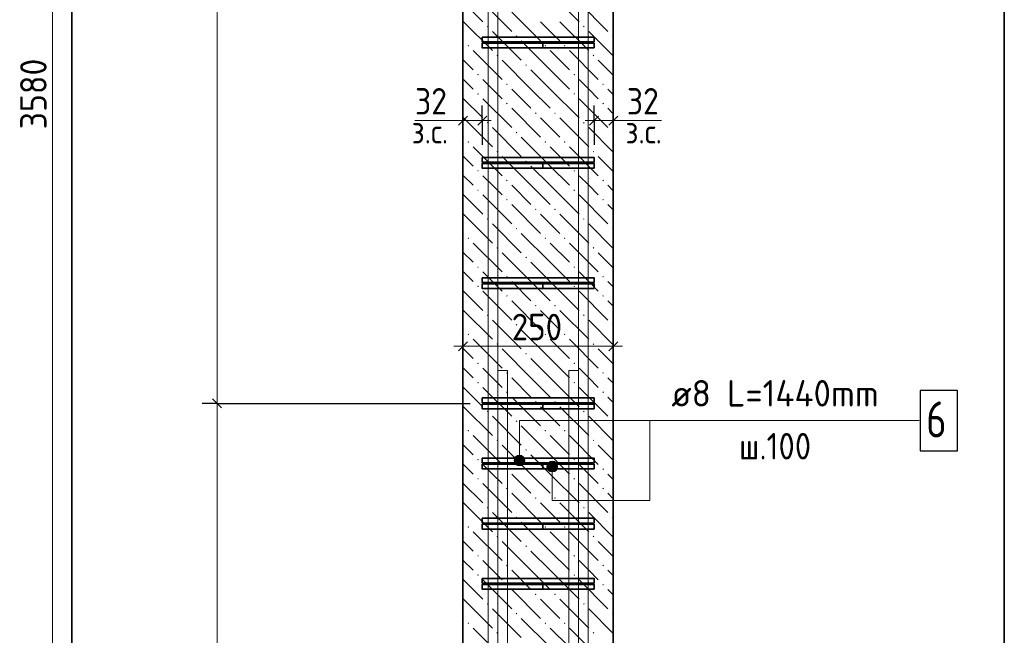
# Model space of a CAD drawing. Header units: millimetres. Extents: x 0 to 42000, y 0 to 29700.
# Tile 5 of 18: x 14800 to 22985, y 10499 to 15616. Entities that reach past the tile are written whole.
import ezdxf

# ---------------------------------------------------------------- set-up
doc = ezdxf.new("R2010")
doc.units = ezdxf.units.MM
doc.linetypes.add('______2', pattern=[270, 200, -70])
for name, color, linetype, lineweight in [('S1 Продольная арматура', 52, 'Continuous', 25), ('Standard', 7, 'Continuous', 25), ('Позиционная метка линия выноска', 7, 'Continuous', 13), ('Размерная выноска', 7, 'Continuous', 13), ('Размерная линия_ общее', 7, 'Continuous', 13), ('Стена фоновая арматура Х1', 52, 'Continuous', 25), ('Хомут', 52, 'Continuous', 25)]:
    doc.layers.add(name, color=color, linetype=linetype, lineweight=lineweight)
doc.layers.add('ЖБ Пилон', color=7, linetype='______2', lineweight=13, true_color=0xa0a0a0)
doc.styles.add('ISOCPEUR', font='txt')

msp = doc.modelspace()

# ---------------------------------------------------------------- hatches: boundary and pattern name
at = {"layer": 'ЖБ Пилон', "linetype": 'Continuous', "lineweight": 18, "transparency": 33554687}
for points in [[(18683.2, 15559.2), (18689.7, 15565.7), (18696.2, 15559.2), (18689.7, 15552.7)], [(19483.2, 15559.2), (19489.7, 15565.7), (19496.2, 15559.2), (19489.7, 15552.7)], [(18923.2, 15479.2), (18929.7, 15485.7), (18936.2, 15479.2), (18929.7, 15472.7)], [(19723.2, 15479.2), (19729.7, 15485.7), (19734.5, 15480.9), (19734.5, 15477.6), (19729.7, 15472.7)], [(18523.2, 15399.2), (18529.7, 15405.7), (18536.2, 15399.2), (18529.7, 15392.7)], [(19163.2, 15399.2), (19169.7, 15405.7), (19176.2, 15399.2), (19169.7, 15392.7)], [(19323.2, 15399.2), (19329.7, 15405.7), (19336.2, 15399.2), (19329.7, 15392.7)], [(18763.2, 15319.2), (18769.7, 15325.7), (18776.2, 15319.2), (18769.7, 15312.7)], [(19563.2, 15319.2), (19569.7, 15325.7), (19576.2, 15319.2), (19569.7, 15312.7)], [(19003.2, 15239.2), (19009.7, 15245.7), (19016.2, 15239.2), (19009.7, 15232.7)], [(18603.2, 15159.2), (18609.7, 15165.7), (18616.2, 15159.2), (18609.7, 15152.7)], [(19403.2, 15159.2), (19409.7, 15165.7), (19416.2, 15159.2), (19409.7, 15152.7)], [(18843.2, 15079.2), (18849.7, 15085.7), (18856.2, 15079.2), (18849.7, 15072.7)], [(19643.2, 15079.2), (19649.7, 15085.7), (19656.2, 15079.2), (19649.7, 15072.7)], [(18603.2, 14999.2), (18609.7, 15005.7), (18616.2, 14999.2), (18609.7, 14992.7)], [(19403.2, 14999.2), (19409.7, 15005.7), (19416.2, 14999.2), (19409.7, 14992.7)], [(18843.2, 14919.2), (18849.7, 14925.7), (18856.2, 14919.2), (18849.7, 14912.7)], [(19643.2, 14919.2), (19649.7, 14925.7), (19656.2, 14919.2), (19649.7, 14912.7)], [(19083.2, 14839.2), (19089.7, 14845.7), (19096.2, 14839.2), (19089.7, 14832.7)], [(19243.2, 14839.2), (19249.7, 14845.7), (19256.2, 14839.2), (19249.7, 14832.7)], [(18683.2, 14759.2), (18689.7, 14765.7), (18696.2, 14759.2), (18689.7, 14752.7)], [(19483.2, 14759.2), (19489.7, 14765.7), (19496.2, 14759.2), (19489.7, 14752.7)], [(18923.2, 14679.2), (18929.7, 14685.7), (18936.2, 14679.2), (18929.7, 14672.7)], [(19723.2, 14679.2), (19729.7, 14685.7), (19734.5, 14680.9), (19734.5, 14677.6), (19729.7, 14672.7)], [(18523.2, 14599.2), (18529.7, 14605.7), (18536.2, 14599.2), (18529.7, 14592.7)], [(19163.2, 14599.2), (19169.7, 14605.7), (19176.2, 14599.2), (19169.7, 14592.7)], [(19323.2, 14599.2), (19329.7, 14605.7), (19336.2, 14599.2), (19329.7, 14592.7)], [(18763.2, 14519.3), (18769.7, 14525.7), (18776.2, 14519.3), (18769.7, 14512.7)], [(19563.2, 14519.3), (19569.7, 14525.7), (19576.2, 14519.3), (19569.7, 14512.7)], [(19003.2, 14439.2), (19009.7, 14445.7), (19016.2, 14439.2), (19009.7, 14432.7)], [(18603.2, 14359.2), (18609.7, 14365.7), (18616.2, 14359.2), (18609.7, 14352.7)], [(19403.2, 14359.2), (19409.7, 14365.7), (19416.2, 14359.2), (19409.7, 14352.7)], [(18843.2, 14279.2), (18849.7, 14285.7), (18856.2, 14279.2), (18849.7, 14272.7)], [(19643.2, 14279.2), (19649.7, 14285.7), (19656.2, 14279.2), (19649.7, 14272.7)], [(18603.2, 14199.2), (18609.7, 14205.7), (18616.2, 14199.2), (18609.7, 14192.7)], [(19403.2, 14199.2), (19409.7, 14205.7), (19416.2, 14199.2), (19409.7, 14192.7)], [(18843.2, 14119.3), (18849.7, 14125.7), (18856.2, 14119.3), (18849.7, 14112.7)], [(19643.2, 14119.3), (19649.7, 14125.7), (19656.2, 14119.3), (19649.7, 14112.7)], [(19083.2, 14039.2), (19089.7, 14045.7), (19096.2, 14039.2), (19089.7, 14032.7)], [(19243.2, 14039.2), (19249.7, 14045.7), (19256.2, 14039.2), (19249.7, 14032.7)], [(18683.2, 13959.2), (18689.7, 13965.7), (18696.2, 13959.2), (18689.7, 13952.7)], [(19483.2, 13959.2), (19489.7, 13965.7), (19496.2, 13959.2), (19489.7, 13952.7)], [(18923.2, 13879.2), (18929.7, 13885.7), (18936.2, 13879.2), (18929.7, 13872.7)], [(19723.2, 13879.2), (19729.7, 13885.7), (19734.5, 13880.9), (19734.5, 13877.6), (19729.7, 13872.7)], [(18523.2, 13799.2), (18529.7, 13805.7), (18536.2, 13799.2), (18529.7, 13792.7)], [(19163.2, 13799.2), (19169.7, 13805.7), (19176.2, 13799.2), (19169.7, 13792.7)], [(19323.2, 13799.2), (19329.7, 13805.7), (19336.2, 13799.2), (19329.7, 13792.7)], [(18763.2, 13719.3), (18769.7, 13725.7), (18776.2, 13719.3), (18769.7, 13712.7)], [(19563.2, 13719.3), (19569.7, 13725.7), (19576.2, 13719.3), (19569.7, 13712.7)], [(19003.2, 13639.2), (19009.7, 13645.7), (19016.2, 13639.2), (19009.7, 13632.7)], [(18603.2, 13559.2), (18609.7, 13565.7), (18616.2, 13559.2), (18609.7, 13552.7)], [(19403.2, 13559.2), (19409.7, 13565.7), (19416.2, 13559.2), (19409.7, 13552.7)], [(18843.2, 13479.2), (18849.7, 13485.7), (18856.2, 13479.2), (18849.7, 13472.7)], [(19643.2, 13479.2), (19649.7, 13485.7), (19656.2, 13479.2), (19649.7, 13472.7)], [(18603.2, 13399.2), (18609.7, 13405.7), (18616.2, 13399.2), (18609.7, 13392.7)], [(19403.2, 13399.2), (19409.7, 13405.7), (19416.2, 13399.2), (19409.7, 13392.7)], [(18843.2, 13319.3), (18849.7, 13325.7), (18856.2, 13319.3), (18849.7, 13312.7)], [(19643.2, 13319.3), (19649.7, 13325.7), (19656.2, 13319.3), (19649.7, 13312.7)], [(19083.2, 13239.2), (19089.7, 13245.7), (19096.2, 13239.2), (19089.7, 13232.7)], [(19243.2, 13239.2), (19249.7, 13245.7), (19256.2, 13239.2), (19249.7, 13232.7)], [(18683.2, 13159.2), (18689.7, 13165.7), (18696.2, 13159.2), (18689.7, 13152.7)], [(19483.2, 13159.2), (19489.7, 13165.7), (19496.2, 13159.2), (19489.7, 13152.7)], [(18923.2, 13079.2), (18929.7, 13085.7), (18936.2, 13079.2), (18929.7, 13072.7)], [(19723.2, 13079.2), (19729.7, 13085.7), (19734.5, 13080.9), (19734.5, 13077.6), (19729.7, 13072.7)], [(18523.2, 12999.2), (18529.7, 13005.7), (18536.2, 12999.2), (18529.7, 12992.7)], [(19163.2, 12999.2), (19169.7, 13005.7), (19176.2, 12999.2), (19169.7, 12992.7)], [(19323.2, 12999.2), (19329.7, 13005.7), (19336.2, 12999.2), (19329.7, 12992.7)], [(18763.2, 12919.3), (18769.7, 12925.7), (18776.2, 12919.3), (18769.7, 12912.7)], [(19563.2, 12919.3), (19569.7, 12925.7), (19576.2, 12919.3), (19569.7, 12912.7)], [(19003.2, 12839.2), (19009.7, 12845.7), (19016.2, 12839.2), (19009.7, 12832.7)], [(18603.2, 12759.2), (18609.7, 12765.7), (18616.2, 12759.2), (18609.7, 12752.7)], [(19403.2, 12759.2), (19409.7, 12765.7), (19416.2, 12759.2), (19409.7, 12752.7)], [(18603.2, 12599.2), (18609.7, 12605.7), (18616.2, 12599.2), (18609.7, 12592.7)], [(18843.2, 12679.2), (18849.7, 12685.7), (18856.2, 12679.2), (18849.7, 12672.7)], [(19403.2, 12599.2), (19409.7, 12605.7), (19416.2, 12599.2), (19409.7, 12592.7)], [(19643.2, 12679.2), (19649.7, 12685.7), (19656.2, 12679.2), (19649.7, 12672.7)], [(18843.2, 12519.3), (18849.7, 12525.7), (18856.2, 12519.3), (18849.7, 12512.7)], [(19643.2, 12519.3), (19649.7, 12525.7), (19656.2, 12519.3), (19649.7, 12512.7)], [(19083.2, 12439.2), (19089.7, 12445.7), (19096.2, 12439.2), (19089.7, 12432.7)], [(19243.2, 12439.2), (19249.7, 12445.7), (19256.2, 12439.2), (19249.7, 12432.7)], [(18683.2, 12359.2), (18689.7, 12365.7), (18696.2, 12359.2), (18689.7, 12352.7)], [(19483.2, 12359.2), (19489.7, 12365.7), (19496.2, 12359.2), (19489.7, 12352.7)], [(18923.2, 12279.2), (18929.7, 12285.7), (18936.2, 12279.2), (18929.7, 12272.7)], [(19723.2, 12279.2), (19729.7, 12285.7), (19734.5, 12280.9), (19734.5, 12277.6), (19729.7, 12272.7)], [(18523.2, 12199.2), (18529.7, 12205.7), (18536.2, 12199.2), (18529.7, 12192.7)], [(19163.2, 12199.2), (19169.7, 12205.7), (19176.2, 12199.2), (19169.7, 12192.7)], [(19323.2, 12199.2), (19329.7, 12205.7), (19336.2, 12199.2), (19329.7, 12192.7)], [(18763.2, 12119.3), (18769.7, 12125.7), (18776.2, 12119.3), (18769.7, 12112.7)], [(19563.2, 12119.3), (19569.7, 12125.7), (19576.2, 12119.3), (19569.7, 12112.7)], [(19003.2, 12039.2), (19009.7, 12045.7), (19016.2, 12039.2), (19009.7, 12032.7)], [(18603.2, 11959.2), (18609.7, 11965.7), (18616.2, 11959.2), (18609.7, 11952.7)], [(19403.2, 11959.2), (19409.7, 11965.7), (19416.2, 11959.2), (19409.7, 11952.7)], [(18843.2, 11879.2), (18849.7, 11885.7), (18856.2, 11879.2), (18849.7, 11872.7)], [(19643.2, 11879.2), (19649.7, 11885.7), (19656.2, 11879.2), (19649.7, 11872.7)], [(18603.2, 11799.2), (18609.7, 11805.7), (18616.2, 11799.2), (18609.7, 11792.7)], [(19403.2, 11799.2), (19409.7, 11805.7), (19416.2, 11799.2), (19409.7, 11792.7)], [(18843.2, 11719.3), (18849.7, 11725.7), (18856.2, 11719.3), (18849.7, 11712.7)], [(19643.2, 11719.3), (19649.7, 11725.7), (19656.2, 11719.3), (19649.7, 11712.7)], [(19083.2, 11639.2), (19089.7, 11645.7), (19096.2, 11639.2), (19089.7, 11632.7)], [(19243.2, 11639.2), (19249.7, 11645.7), (19256.2, 11639.2), (19249.7, 11632.7)], [(18683.2, 11559.2), (18689.7, 11565.7), (18696.2, 11559.2), (18689.7, 11552.7)], [(19483.2, 11559.2), (19489.7, 11565.7), (19496.2, 11559.2), (19489.7, 11552.7)], [(18923.2, 11479.2), (18929.7, 11485.7), (18936.2, 11479.2), (18929.7, 11472.7)], [(19723.2, 11479.2), (19729.7, 11485.7), (19734.5, 11480.9), (19734.5, 11477.6), (19729.7, 11472.7)], [(18523.2, 11399.2), (18529.7, 11405.7), (18536.2, 11399.2), (18529.7, 11392.7)], [(19163.2, 11399.2), (19169.7, 11405.7), (19176.2, 11399.2), (19169.7, 11392.7)], [(19323.2, 11399.2), (19329.7, 11405.7), (19336.2, 11399.2), (19329.7, 11392.7)], [(18763.2, 11319.3), (18769.7, 11325.7), (18776.2, 11319.3), (18769.7, 11312.7)], [(19563.2, 11319.3), (19569.7, 11325.7), (19576.2, 11319.3), (19569.7, 11312.7)], [(19003.2, 11239.2), (19009.7, 11245.7), (19016.2, 11239.2), (19009.7, 11232.7)], [(18603.2, 11159.2), (18609.7, 11165.7), (18616.2, 11159.2), (18609.7, 11152.7)], [(19403.2, 11159.2), (19409.7, 11165.7), (19416.2, 11159.2), (19409.7, 11152.7)], [(18843.2, 11079.2), (18849.7, 11085.7), (18856.2, 11079.2), (18849.7, 11072.7)], [(19643.2, 11079.2), (19649.7, 11085.7), (19656.2, 11079.2), (19649.7, 11072.7)], [(18603.2, 10999.2), (18609.7, 11005.7), (18616.2, 10999.2), (18609.7, 10992.7)], [(19403.2, 10999.2), (19409.7, 11005.7), (19416.2, 10999.2), (19409.7, 10992.7)], [(18843.2, 10919.3), (18849.7, 10925.7), (18856.2, 10919.3), (18849.7, 10912.7)], [(19643.2, 10919.3), (19649.7, 10925.7), (19656.2, 10919.3), (19649.7, 10912.7)], [(19083.2, 10839.2), (19089.7, 10845.7), (19096.2, 10839.2), (19089.7, 10832.7)], [(19243.2, 10839.2), (19249.7, 10845.7), (19256.2, 10839.2), (19249.7, 10832.7)], [(18683.2, 10759.2), (18689.7, 10765.7), (18696.2, 10759.2), (18689.7, 10752.7)], [(19483.2, 10759.2), (19489.7, 10765.7), (19496.2, 10759.2), (19489.7, 10752.7)], [(18923.2, 10679.2), (18929.7, 10685.7), (18936.2, 10679.2), (18929.7, 10672.7)], [(19723.2, 10679.2), (19729.7, 10685.7), (19734.5, 10680.9), (19734.5, 10677.6), (19729.7, 10672.7)], [(18523.2, 10599.2), (18529.7, 10605.7), (18536.2, 10599.2), (18529.7, 10592.7)], [(19163.2, 10599.2), (19169.7, 10605.7), (19176.2, 10599.2), (19169.7, 10592.7)], [(19323.2, 10599.2), (19329.7, 10605.7), (19336.2, 10599.2), (19329.7, 10592.7)], [(18763.2, 10519.3), (18769.7, 10525.7), (18776.2, 10519.3), (18769.7, 10512.7)], [(19563.2, 10519.3), (19569.7, 10525.7), (19576.2, 10519.3), (19569.7, 10512.7)]]:
    msp.add_hatch(color=7, dxfattribs=at).paths.add_polyline_path(points, flags=16)
at = {"layer": 'Позиционная метка линия выноска', "linetype": 'Continuous', "lineweight": 13, "transparency": 33554687}
for points in [[(18993.2, 11973.8), (18915.8, 11973.8), (18909.5, 11951.3)], [(18993.2, 11973.8), (18909.5, 11951.3), (18999.5, 11951.3)], [(18999.5, 11951.3), (18909.5, 11951.3), (18915.8, 11928.8)], [(18977, 11990), (18932, 11990), (18915.8, 11973.8)], [(18977, 11990), (18915.8, 11973.8), (18993.2, 11973.8)], [(18999.5, 11951.3), (18915.8, 11928.8), (18993.2, 11928.8)], [(18932, 11990), (18977, 11990), (18954.5, 11996.3)], [(18993.2, 11928.8), (18915.8, 11928.8), (18932, 11912.6)], [(18993.2, 11928.8), (18932, 11912.6), (18977, 11912.6)], [(18977, 11912.6), (18932, 11912.6), (18954.5, 11906.3)], [(19181.7, 11901.3), (19271.7, 11901.3), (19265.4, 11923.8)], [(19181.7, 11901.3), (19265.4, 11923.8), (19188, 11923.8)], [(19188, 11878.8), (19271.7, 11901.3), (19181.7, 11901.3)], [(19188, 11923.8), (19265.4, 11923.8), (19249.2, 11940)], [(19188, 11923.8), (19249.2, 11940), (19204.2, 11940)], [(19188, 11878.8), (19265.4, 11878.8), (19271.7, 11901.3)], [(19204.2, 11862.6), (19265.4, 11878.8), (19188, 11878.8)], [(19204.2, 11940), (19249.2, 11940), (19226.7, 11946.3)], [(19204.2, 11862.6), (19249.2, 11862.6), (19265.4, 11878.8)], [(19249.2, 11862.6), (19204.2, 11862.6), (19226.7, 11856.3)]]:
    msp.add_hatch(color=7, dxfattribs=at).paths.add_polyline_path(points)

# ---------------------------------------------------------------- linework, layer by layer
at = {"layer": 'S1 Продольная арматура', "color": 7, "linetype": 'Continuous', "lineweight": 18, "transparency": 33554687}
for points in [[(19444.5, 6051.3), (19444.5, 24376.3), (19439.3, 24413.9), (19426.8, 24452), (19407.2, 24486.8), (19383.5, 24515.2), (19355.1, 24538.9), (19320.2, 24558.5), (19282.2, 24571), (19244.6, 24576.3), (15944.5, 24576.3), (15944.5, 24656.3), (19250.1, 24656.3), (19300.3, 24649.3), (19352.6, 24632), (19400.7, 24605.1), (19440.3, 24572), (19473.4, 24532.4), (19500.3, 24484.3), (19517.6, 24432.1), (19524.5, 24381.8), (19524.5, 6051.3), (19444.5, 6051.3)], [(19444.5, 6051.3), (19444.5, 24376.3), (19439.3, 24413.9), (19426.8, 24452), (19407.2, 24486.8), (19383.5, 24515.2), (19355.1, 24538.9), (19320.2, 24558.5), (19282.2, 24571), (19244.6, 24576.3), (15944.5, 24576.3), (15944.5, 24656.3), (19250.1, 24656.3), (19300.3, 24649.3), (19352.6, 24632), (19400.7, 24605.1), (19440.3, 24572), (19473.4, 24532.4), (19500.3, 24484.3), (19517.6, 24432.1), (19524.5, 24381.8), (19524.5, 6051.3), (19444.5, 6051.3)], [(19444.5, 6051.3), (19444.5, 24376.3), (19439.3, 24413.9), (19426.8, 24452), (19407.2, 24486.8), (19383.5, 24515.2), (19355.1, 24538.9), (19320.2, 24558.5), (19282.2, 24571), (19244.6, 24576.3), (15944.5, 24576.3), (15944.5, 24656.3), (19250.1, 24656.3), (19300.3, 24649.3), (19352.6, 24632), (19400.7, 24605.1), (19440.3, 24572), (19473.4, 24532.4), (19500.3, 24484.3), (19517.6, 24432.1), (19524.5, 24381.8), (19524.5, 6051.3), (19444.5, 6051.3)], [(19444.5, 6051.3), (19444.5, 24376.3), (19439.3, 24413.9), (19426.8, 24452), (19407.2, 24486.8), (19383.5, 24515.2), (19355.1, 24538.9), (19320.2, 24558.5), (19282.2, 24571), (19244.6, 24576.3), (15944.5, 24576.3), (15944.5, 24656.3), (19250.1, 24656.3), (19300.3, 24649.3), (19352.6, 24632), (19400.7, 24605.1), (19440.3, 24572), (19473.4, 24532.4), (19500.3, 24484.3), (19517.6, 24432.1), (19524.5, 24381.8), (19524.5, 6051.3), (19444.5, 6051.3)], [(18694.5, 6051.3), (18694.5, 24381.8), (18701.5, 24432.1), (18718.8, 24484.3), (18745.7, 24532.4), (18778.8, 24572), (18818.4, 24605.1), (18866.5, 24632), (18918.8, 24649.3), (18969, 24656.3), (22274.5, 24656.3), (22274.5, 24576.3), (18974.5, 24576.3), (18936.9, 24571), (18898.9, 24558.5), (18864, 24538.9), (18835.6, 24515.2), (18811.9, 24486.8), (18792.3, 24452), (18779.8, 24413.9), (18774.5, 24376.3), (18774.5, 6051.3), (18694.5, 6051.3)], [(18694.5, 6051.3), (18694.5, 24381.8), (18701.5, 24432.1), (18718.8, 24484.3), (18745.7, 24532.4), (18778.8, 24572), (18818.4, 24605.1), (18866.5, 24632), (18918.8, 24649.3), (18969, 24656.3), (22274.5, 24656.3), (22274.5, 24576.3), (18974.5, 24576.3), (18936.9, 24571), (18898.9, 24558.5), (18864, 24538.9), (18835.6, 24515.2), (18811.9, 24486.8), (18792.3, 24452), (18779.8, 24413.9), (18774.5, 24376.3), (18774.5, 6051.3), (18694.5, 6051.3)], [(18694.5, 6051.3), (18694.5, 24381.8), (18701.5, 24432.1), (18718.8, 24484.3), (18745.7, 24532.4), (18778.8, 24572), (18818.4, 24605.1), (18866.5, 24632), (18918.8, 24649.3), (18969, 24656.3), (22274.5, 24656.3), (22274.5, 24576.3), (18974.5, 24576.3), (18936.9, 24571), (18898.9, 24558.5), (18864, 24538.9), (18835.6, 24515.2), (18811.9, 24486.8), (18792.3, 24452), (18779.8, 24413.9), (18774.5, 24376.3), (18774.5, 6051.3), (18694.5, 6051.3)], [(18694.5, 6051.3), (18694.5, 24381.8), (18701.5, 24432.1), (18718.8, 24484.3), (18745.7, 24532.4), (18778.8, 24572), (18818.4, 24605.1), (18866.5, 24632), (18918.8, 24649.3), (18969, 24656.3), (22274.5, 24656.3), (22274.5, 24576.3), (18974.5, 24576.3), (18936.9, 24571), (18898.9, 24558.5), (18864, 24538.9), (18835.6, 24515.2), (18811.9, 24486.8), (18792.3, 24452), (18779.8, 24413.9), (18774.5, 24376.3), (18774.5, 6051.3), (18694.5, 6051.3)]]:
    msp.add_lwpolyline(points, dxfattribs=at)
at = {"layer": 'Standard', "color": 254, "linetype": 'Continuous', "lineweight": 35, "true_color": 0xc4c4ff, "transparency": 33554687}
msp.add_line((15234.5, 29200), (15234.5, 2051.3), dxfattribs=at)
at = {"layer": 'Standard', "color": 7, "linetype": 'Continuous', "lineweight": -3, "transparency": 33554687}
for p, q in [((18484.5, 14777.9), (18484.5, 14902.9)), ((18644.5, 14777.9), (18644.5, 14902.9)), ((19574.5, 14777.9), (19574.5, 14902.9)), ((19734.5, 14777.9), (19734.5, 14902.9)), ((18484.5, 14777.9), (18484.5, 14652.9)), ((18484.5, 14777.9), (18484.5, 14777.9)), ((18644.5, 14777.9), (18644.5, 14652.9)), ((18644.5, 14777.9), (18644.5, 14576.3)), ((19574.5, 14777.9), (19574.5, 14652.9)), ((19574.5, 14777.9), (19574.5, 14576.3)), ((19734.5, 14777.9), (19734.5, 14652.9)), ((19734.5, 14777.9), (19734.5, 14777.9)), ((18484.5, 12901.3), (18484.5, 13026.3)), ((19734.5, 12901.3), (19734.5, 13026.3)), ((18484.5, 12901.3), (18484.5, 12776.3)), ((18484.5, 12901.3), (18484.5, 12901.3)), ((19734.5, 12901.3), (19734.5, 12776.3)), ((19734.5, 12901.3), (19734.5, 12901.3))]:
    msp.add_line(p, q, dxfattribs=at)
at = {"layer": 'Standard', "color": 7, "linetype": 'Continuous', "lineweight": 25, "transparency": 33554687}
for p, q in [((18522, 14815.4), (18447, 14740.4)), ((18682, 14815.4), (18607, 14740.4)), ((19537, 14740.4), (19612, 14815.4)), ((19697, 14740.4), (19772, 14815.4)), ((18447, 12863.8), (18522, 12938.8)), ((19697, 12863.8), (19772, 12938.8))]:
    msp.add_line(p, q, dxfattribs=at)
at = {"layer": 'Standard', "color": 7, "linetype": 'Continuous', "lineweight": 13, "transparency": 33554687}
for p, q in [((18484.5, 14777.9), (18409.5, 14777.9)), ((18644.5, 14777.9), (18484.5, 14777.9)), ((18644.5, 14777.9), (18719.5, 14777.9)), ((19574.5, 14777.9), (19499.5, 14777.9)), ((19574.5, 14777.9), (19734.5, 14777.9)), ((19734.5, 14777.9), (19809.5, 14777.9)), ((18484.5, 12901.3), (18409.5, 12901.3)), ((18484.5, 12901.3), (19734.5, 12901.3)), ((19734.5, 12901.3), (19809.5, 12901.3))]:
    msp.add_line(p, q, dxfattribs=at)
at = {"layer": 'Standard', "color": 254, "linetype": 'Continuous', "lineweight": 35, "true_color": 0xc4c4ff, "transparency": 33554687}
msp.add_lwpolyline([(15234.5, 2051.3), (22984.5, 2051.3), (22984.5, 29200)], dxfattribs=at)
at = {"layer": 'ЖБ Пилон', "color": 7, "linetype": 'Continuous', "lineweight": 35, "transparency": 33554687}
for p, q in [((18484.5, 23951.3), (18484.5, 6051.3)), ((19734.5, 6051.3), (19734.5, 23951.3))]:
    msp.add_line(p, q, dxfattribs=at)
at = {"layer": 'ЖБ Пилон', "color": 9, "linetype": 'Continuous', "lineweight": 18, "true_color": 0xc7c7c7, "transparency": 33554687}
for p, q in [((19209.7, 15839.2), (19449.7, 15599.2)), ((18484.5, 15764.4), (18649.7, 15599.2)), ((18649.7, 15759.2), (18889.7, 15519.2)), ((19449.7, 15759.2), (19689.7, 15519.2)), ((18889.7, 15679.2), (19129.7, 15439.2)), ((18489.7, 15599.2), (18729.7, 15359.2)), ((19209.7, 15519.2), (19129.7, 15599.2)), ((19289.7, 15599.2), (19529.7, 15359.2)), ((18729.7, 15519.2), (18969.7, 15279.2)), ((19289.7, 15439.2), (19209.7, 15519.2)), ((19529.7, 15519.2), (19734.5, 15314.4)), ((18489.7, 15439.2), (18484.5, 15444.4)), ((19209.7, 15199.2), (18969.7, 15439.2)), ((18569.7, 15359.2), (18809.7, 15119.2)), ((19209.7, 15359.2), (19369.7, 15199.2)), ((19369.7, 15359.2), (19609.7, 15119.2)), ((18484.5, 15284.4), (18569.7, 15199.2)), ((19049.7, 15039.2), (18809.7, 15279.2)), ((19734.5, 15154.4), (19609.7, 15279.2)), ((19049.7, 15199.2), (19209.7, 15039.2)), ((19209.7, 15199.2), (19369.7, 15039.2)), ((18484.5, 15124.4), (18569.7, 15039.2)), ((18729.7, 15039.2), (18649.7, 15119.2)), ((19529.7, 15039.2), (19449.7, 15119.2)), ((18809.7, 14959.2), (18729.7, 15039.2)), ((18889.7, 15039.2), (19049.7, 14879.2)), ((19049.7, 15039.2), (19209.7, 14879.2)), ((19209.7, 15039.2), (19449.7, 14799.2)), ((19609.7, 14959.2), (19529.7, 15039.2)), ((19689.7, 15039.2), (19734.5, 14994.4)), ((18484.5, 14964.4), (18649.7, 14799.2)), ((18649.7, 14959.2), (18889.7, 14719.3)), ((19449.7, 14959.2), (19689.7, 14719.3)), ((18889.7, 14879.2), (19129.7, 14639.2)), ((19689.7, 14879.2), (19734.5, 14834.4)), ((18489.7, 14799.2), (18729.7, 14559.2)), ((19209.7, 14719.3), (19129.7, 14799.2)), ((19289.7, 14799.2), (19529.7, 14559.2)), ((18729.7, 14719.3), (18969.7, 14479.2)), ((19289.7, 14639.2), (19209.7, 14719.3)), ((19529.7, 14719.3), (19734.5, 14514.4)), ((18489.7, 14639.2), (18484.5, 14644.4)), ((19209.7, 14399.2), (18969.7, 14639.2)), ((18569.7, 14559.2), (18809.7, 14319.3)), ((19209.7, 14559.2), (19369.7, 14399.2)), ((19369.7, 14559.2), (19609.7, 14319.3)), ((18484.5, 14484.4), (18569.7, 14399.2)), ((19049.7, 14239.2), (18809.7, 14479.2)), ((19734.5, 14354.4), (19609.7, 14479.2)), ((18484.5, 14324.4), (18569.7, 14239.2)), ((19049.7, 14399.2), (19209.7, 14239.2)), ((19209.7, 14399.2), (19369.7, 14239.2)), ((18729.7, 14239.2), (18649.7, 14319.3)), ((19529.7, 14239.2), (19449.7, 14319.3)), ((18484.5, 14164.4), (18649.7, 13999.2)), ((18649.7, 14159.2), (18889.7, 13919.3)), ((18809.7, 14159.2), (18729.7, 14239.2)), ((18889.7, 14239.2), (19049.7, 14079.2)), ((19049.7, 14239.2), (19209.7, 14079.2)), ((19209.7, 14239.2), (19449.7, 13999.2)), ((19449.7, 14159.2), (19689.7, 13919.3)), ((19609.7, 14159.2), (19529.7, 14239.2)), ((19689.7, 14239.2), (19734.5, 14194.4)), ((18889.7, 14079.2), (19129.7, 13839.2)), ((19689.7, 14079.2), (19734.5, 14034.4)), ((18489.7, 13999.2), (18729.7, 13759.2)), ((19209.7, 13919.3), (19129.7, 13999.2)), ((19289.7, 13999.2), (19529.7, 13759.2)), ((18729.7, 13919.3), (18969.7, 13679.2)), ((19289.7, 13839.2), (19209.7, 13919.3)), ((19529.7, 13919.3), (19734.5, 13714.4)), ((18489.7, 13839.2), (18484.5, 13844.4)), ((19209.7, 13599.2), (18969.7, 13839.2)), ((18569.7, 13759.2), (18809.7, 13519.3)), ((19209.7, 13759.2), (19369.7, 13599.2)), ((19369.7, 13759.2), (19609.7, 13519.3)), ((18484.5, 13684.4), (18569.7, 13599.2)), ((19049.7, 13439.2), (18809.7, 13679.2)), ((19734.5, 13554.4), (19609.7, 13679.2)), ((19049.7, 13599.2), (19209.7, 13439.2)), ((19209.7, 13599.2), (19369.7, 13439.2)), ((18484.5, 13524.4), (18569.7, 13439.2)), ((18729.7, 13439.2), (18649.7, 13519.3)), ((19529.7, 13439.2), (19449.7, 13519.3)), ((18809.7, 13359.2), (18729.7, 13439.2)), ((18889.7, 13439.2), (19049.7, 13279.2)), ((19049.7, 13439.2), (19209.7, 13279.2)), ((19209.7, 13439.2), (19449.7, 13199.2)), ((19609.7, 13359.2), (19529.7, 13439.2)), ((19689.7, 13439.2), (19734.5, 13394.4)), ((18484.5, 13364.4), (18649.7, 13199.2)), ((18649.7, 13359.2), (18889.7, 13119.3)), ((19449.7, 13359.2), (19689.7, 13119.3)), ((18889.7, 13279.2), (19129.7, 13039.2)), ((19689.7, 13279.2), (19734.5, 13234.4)), ((18489.7, 13199.2), (18729.7, 12959.2)), ((19209.7, 13119.3), (19129.7, 13199.2)), ((19289.7, 13199.2), (19529.7, 12959.2)), ((18729.7, 13119.3), (18969.7, 12879.2)), ((19289.7, 13039.2), (19209.7, 13119.3)), ((19529.7, 13119.3), (19734.5, 12914.4)), ((18489.7, 13039.2), (18484.5, 13044.4)), ((19209.7, 12799.2), (18969.7, 13039.2)), ((18569.7, 12959.2), (18809.7, 12719.3)), ((19209.7, 12959.2), (19369.7, 12799.2)), ((19369.7, 12959.2), (19609.7, 12719.3)), ((18484.5, 12884.4), (18569.7, 12799.2)), ((19049.7, 12639.2), (18809.7, 12879.2)), ((19734.5, 12754.4), (19609.7, 12879.2)), ((19049.7, 12799.2), (19209.7, 12639.2)), ((19209.7, 12799.2), (19369.7, 12639.2)), ((18484.5, 12724.4), (18569.7, 12639.2)), ((18729.7, 12639.2), (18649.7, 12719.3)), ((19529.7, 12639.2), (19449.7, 12719.3)), ((18809.7, 12559.2), (18729.7, 12639.2)), ((18889.7, 12639.2), (19049.7, 12479.2)), ((19049.7, 12639.2), (19209.7, 12479.2)), ((19209.7, 12639.2), (19449.7, 12399.2)), ((19609.7, 12559.2), (19529.7, 12639.2)), ((19689.7, 12639.2), (19734.5, 12594.4)), ((18484.5, 12564.4), (18649.7, 12399.2)), ((18649.7, 12559.2), (18889.7, 12319.3)), ((19449.7, 12559.2), (19689.7, 12319.3)), ((18889.7, 12479.2), (19129.7, 12239.2)), ((19689.7, 12479.2), (19734.5, 12434.4)), ((18489.7, 12399.2), (18729.7, 12159.2)), ((19209.7, 12319.3), (19129.7, 12399.2)), ((19289.7, 12399.2), (19529.7, 12159.2)), ((18729.7, 12319.3), (18969.7, 12079.2)), ((19289.7, 12239.2), (19209.7, 12319.3)), ((19529.7, 12319.3), (19734.5, 12114.4)), ((18489.7, 12239.2), (18484.5, 12244.4)), ((19209.7, 11999.2), (18969.7, 12239.2)), ((18569.7, 12159.2), (18809.7, 11919.3)), ((19209.7, 12159.2), (19369.7, 11999.2)), ((19369.7, 12159.2), (19609.7, 11919.3)), ((18484.5, 12084.4), (18569.7, 11999.2)), ((19049.7, 11839.2), (18809.7, 12079.2)), ((19734.5, 11954.4), (19609.7, 12079.2)), ((19049.7, 11999.2), (19209.7, 11839.2)), ((19209.7, 11999.2), (19369.7, 11839.2)), ((18484.5, 11924.4), (18569.7, 11839.2)), ((18729.7, 11839.2), (18649.7, 11919.3)), ((19529.7, 11839.2), (19449.7, 11919.3)), ((18809.7, 11759.2), (18729.7, 11839.2)), ((18889.7, 11839.2), (19049.7, 11679.2)), ((19049.7, 11839.2), (19209.7, 11679.2)), ((19209.7, 11839.2), (19449.7, 11599.2)), ((19609.7, 11759.2), (19529.7, 11839.2)), ((19689.7, 11839.2), (19734.5, 11794.4)), ((18484.5, 11764.4), (18649.7, 11599.2)), ((18649.7, 11759.2), (18889.7, 11519.3)), ((19449.7, 11759.2), (19689.7, 11519.3)), ((18889.7, 11679.2), (19129.7, 11439.2)), ((19689.7, 11679.2), (19734.5, 11634.4)), ((18489.7, 11599.2), (18729.7, 11359.2)), ((19209.7, 11519.3), (19129.7, 11599.2)), ((19289.7, 11599.2), (19529.7, 11359.2)), ((18729.7, 11519.3), (18969.7, 11279.2)), ((19289.7, 11439.2), (19209.7, 11519.3)), ((19529.7, 11519.3), (19734.5, 11314.4)), ((18489.7, 11439.2), (18484.5, 11444.4)), ((19209.7, 11199.2), (18969.7, 11439.2)), ((18569.7, 11359.2), (18809.7, 11119.3)), ((19209.7, 11359.2), (19369.7, 11199.2)), ((19369.7, 11359.2), (19609.7, 11119.3)), ((18484.5, 11284.4), (18569.7, 11199.2)), ((19049.7, 11039.2), (18809.7, 11279.2)), ((19734.5, 11154.4), (19609.7, 11279.2)), ((19049.7, 11199.2), (19209.7, 11039.2)), ((19209.7, 11199.2), (19369.7, 11039.2)), ((18484.5, 11124.4), (18569.7, 11039.2)), ((18729.7, 11039.2), (18649.7, 11119.3)), ((19529.7, 11039.2), (19449.7, 11119.3)), ((18809.7, 10959.2), (18729.7, 11039.2)), ((18889.7, 11039.2), (19049.7, 10879.2)), ((19049.7, 11039.2), (19209.7, 10879.2)), ((19209.7, 11039.2), (19449.7, 10799.2)), ((19609.7, 10959.2), (19529.7, 11039.2)), ((19689.7, 11039.2), (19734.5, 10994.4)), ((18484.5, 10964.4), (18649.7, 10799.2)), ((18649.7, 10959.2), (18889.7, 10719.3)), ((19449.7, 10959.2), (19689.7, 10719.3)), ((18889.7, 10879.2), (19129.7, 10639.2)), ((19689.7, 10879.2), (19734.5, 10834.4)), ((18489.7, 10799.2), (18729.7, 10559.2)), ((19209.7, 10719.3), (19129.7, 10799.2)), ((19289.7, 10799.2), (19529.7, 10559.2)), ((18489.7, 10639.2), (18484.5, 10644.4)), ((18729.7, 10719.3), (18969.7, 10479.2)), ((19289.7, 10639.2), (19209.7, 10719.3)), ((19529.7, 10719.3), (19734.5, 10514.4)), ((18569.7, 10559.2), (18809.7, 10319.3)), ((19209.7, 10399.2), (18969.7, 10639.2)), ((19209.7, 10559.2), (19369.7, 10399.2)), ((19369.7, 10559.2), (19609.7, 10319.3))]:
    msp.add_line(p, q, dxfattribs=at)
at = {"layer": 'Позиционная метка линия выноска', "color": 7, "linetype": 'Continuous', "lineweight": 13, "transparency": 33554687}
for p, q in [((18909.5, 11951.3), (18909.5, 11951.3)), ((18954.5, 11996.3), (18954.5, 11996.3)), ((18999.5, 11951.3), (18999.5, 11951.3)), ((18954.5, 11906.3), (18954.5, 11906.3)), ((19181.7, 11901.3), (19181.7, 11901.3)), ((19226.7, 11946.3), (19226.7, 11946.3)), ((19271.7, 11901.3), (19271.7, 11901.3)), ((19226.7, 11856.3), (19226.7, 11856.3))]:
    msp.add_line(p, q, dxfattribs=at)
for points in [[(22278, 12283), (18954.5, 12283), (18954.5, 11951.3)], [(20037.5, 12283), (20037.5, 11619.5), (19226.7, 11619.5), (19226.7, 11901.3)]]:
    msp.add_lwpolyline(points, dxfattribs=at)
for centre in [(18954.5, 11951.3), (19226.7, 11901.3)]:
    msp.add_circle(centre, 45, dxfattribs=at)
at = {"layer": 'Размерная выноска', "color": 7, "linetype": 'Continuous', "lineweight": 13, "transparency": 33554687}
for p, q in [((18484.5, 14777.9), (18084.5, 14777.9)), ((19734.5, 14777.9), (20134.5, 14777.9))]:
    msp.add_line(p, q, dxfattribs=at)
at = {"layer": 'Размерная линия_ общее', "color": 7, "linetype": 'Continuous', "lineweight": 13, "transparency": 33554687}
for p, q in [((15074, 23951.3), (15074, 6051.3)), ((16440.8, 12426.3), (16440.8, 23426.3)), ((16440.8, 6426.3), (16440.8, 12426.3))]:
    msp.add_line(p, q, dxfattribs=at)
at = {"layer": 'Размерная линия_ общее', "color": 7, "linetype": 'Continuous', "lineweight": 25, "transparency": 33554687}
msp.add_line((16478.3, 12388.8), (16403.3, 12463.8), dxfattribs=at)
at = {"layer": 'Размерная линия_ общее', "color": 253, "linetype": 'Continuous', "lineweight": -3, "true_color": 0xa0a0a0, "transparency": 33554687}
for q in [(16315.8, 12426.3), (16565.8, 12426.3)]:
    msp.add_line((16440.8, 12426.3), q, dxfattribs=at)
msp.add_lwpolyline([(16440.8, 12426.3), (18323.4, 12426.3), (18323.4, 12426.3), (18544.5, 12426.3)], dxfattribs=at)
at = {"layer": 'Стена фоновая арматура Х1', "color": 7, "linetype": 'Continuous', "lineweight": 18, "transparency": 33554687}
for points in [[(18694.5, 2511.3), (18694.5, 4052.4), (18774.5, 6049.5), (18774.5, 12701.2), (18854.5, 12701.2), (18854.5, 6047.9), (18774.5, 4050.8), (18774.5, 2511.3), (18694.5, 2511.3)], [(18694.5, 2511.3), (18694.5, 4052.4), (18774.5, 6049.5), (18774.5, 12701.2), (18854.5, 12701.2), (18854.5, 6047.9), (18774.5, 4050.8), (18774.5, 2511.3), (18694.5, 2511.3)], [(18694.5, 2511.3), (18694.5, 4052.4), (18774.5, 6049.5), (18774.5, 12701.2), (18854.5, 12701.2), (18854.5, 6047.9), (18774.5, 4050.8), (18774.5, 2511.3), (18694.5, 2511.3)], [(18694.5, 2511.3), (18694.5, 4052.4), (18774.5, 6049.5), (18774.5, 12701.2), (18854.5, 12701.2), (18854.5, 6047.9), (18774.5, 4050.8), (18774.5, 2511.3), (18694.5, 2511.3)], [(19444.5, 2511.3), (19444.5, 4050.8), (19364.5, 6047.9), (19364.5, 12701.2), (19444.5, 12701.2), (19444.5, 6049.5), (19524.5, 4052.4), (19524.5, 2511.3), (19444.5, 2511.3)], [(19444.5, 2511.3), (19444.5, 4050.8), (19364.5, 6047.9), (19364.5, 12701.2), (19444.5, 12701.2), (19444.5, 6049.5), (19524.5, 4052.4), (19524.5, 2511.3), (19444.5, 2511.3)], [(19444.5, 2511.3), (19444.5, 4050.8), (19364.5, 6047.9), (19364.5, 12701.2), (19444.5, 12701.2), (19444.5, 6049.5), (19524.5, 4052.4), (19524.5, 2511.3), (19444.5, 2511.3)], [(19444.5, 2511.3), (19444.5, 4050.8), (19364.5, 6047.9), (19364.5, 12701.2), (19444.5, 12701.2), (19444.5, 6049.5), (19524.5, 4052.4), (19524.5, 2511.3), (19444.5, 2511.3)]]:
    msp.add_lwpolyline(points, dxfattribs=at)
at = {"layer": 'Хомут', "color": 7, "linetype": 'Continuous', "lineweight": 35, "transparency": 33554687}
for points in [[(18644.5, 15471.3), (19574.5, 15471.3), (19574.5, 15431.3), (18644.5, 15431.3), (18644.5, 15471.3)], [(18644.5, 15471.3), (19574.5, 15471.3), (19574.5, 15431.3), (18644.5, 15431.3), (18644.5, 15471.3)], [(19574.5, 15381.3), (18644.5, 15381.3), (18644.5, 15421.3), (19574.5, 15421.3), (19574.5, 15381.3)], [(19574.5, 15381.3), (18644.5, 15381.3), (18644.5, 15421.3), (19574.5, 15421.3), (19574.5, 15381.3)], [(19574.5, 15381.3), (19148, 15381.3), (19148, 15421.3), (19574.5, 15421.3), (19574.5, 15381.3)], [(19574.5, 15381.3), (19148, 15381.3), (19148, 15421.3), (19574.5, 15421.3), (19574.5, 15381.3)], [(18644.5, 14471.3), (19574.5, 14471.3), (19574.5, 14431.3), (18644.5, 14431.3), (18644.5, 14471.3)], [(18644.5, 14471.3), (19574.5, 14471.3), (19574.5, 14431.3), (18644.5, 14431.3), (18644.5, 14471.3)], [(19574.5, 14381.3), (18644.5, 14381.3), (18644.5, 14421.3), (19574.5, 14421.3), (19574.5, 14381.3)], [(19574.5, 14381.3), (18644.5, 14381.3), (18644.5, 14421.3), (19574.5, 14421.3), (19574.5, 14381.3)], [(19574.5, 14381.3), (19148, 14381.3), (19148, 14421.3), (19574.5, 14421.3), (19574.5, 14381.3)], [(19574.5, 14381.3), (19148, 14381.3), (19148, 14421.3), (19574.5, 14421.3), (19574.5, 14381.3)], [(18644.5, 13471.3), (19574.5, 13471.3), (19574.5, 13431.3), (18644.5, 13431.3), (18644.5, 13471.3)], [(18644.5, 13471.3), (19574.5, 13471.3), (19574.5, 13431.3), (18644.5, 13431.3), (18644.5, 13471.3)], [(19574.5, 13381.3), (18644.5, 13381.3), (18644.5, 13421.3), (19574.5, 13421.3), (19574.5, 13381.3)], [(19574.5, 13381.3), (18644.5, 13381.3), (18644.5, 13421.3), (19574.5, 13421.3), (19574.5, 13381.3)], [(19574.5, 13381.3), (19148, 13381.3), (19148, 13421.3), (19574.5, 13421.3), (19574.5, 13381.3)], [(19574.5, 13381.3), (19148, 13381.3), (19148, 13421.3), (19574.5, 13421.3), (19574.5, 13381.3)], [(18644.5, 12471.3), (19574.5, 12471.3), (19574.5, 12431.3), (18644.5, 12431.3), (18644.5, 12471.3)], [(18644.5, 12471.3), (19574.5, 12471.3), (19574.5, 12431.3), (18644.5, 12431.3), (18644.5, 12471.3)], [(19574.5, 12381.3), (18644.5, 12381.3), (18644.5, 12421.3), (19574.5, 12421.3), (19574.5, 12381.3)], [(19574.5, 12381.3), (18644.5, 12381.3), (18644.5, 12421.3), (19574.5, 12421.3), (19574.5, 12381.3)], [(19574.5, 12381.3), (19148, 12381.3), (19148, 12421.3), (19574.5, 12421.3), (19574.5, 12381.3)], [(19574.5, 12381.3), (19148, 12381.3), (19148, 12421.3), (19574.5, 12421.3), (19574.5, 12381.3)], [(18644.5, 11971.3), (19574.5, 11971.3), (19574.5, 11931.3), (18644.5, 11931.3), (18644.5, 11971.3)], [(18644.5, 11971.3), (19574.5, 11971.3), (19574.5, 11931.3), (18644.5, 11931.3), (18644.5, 11971.3)], [(19574.5, 11881.3), (18644.5, 11881.3), (18644.5, 11921.3), (19574.5, 11921.3), (19574.5, 11881.3)], [(19574.5, 11881.3), (18644.5, 11881.3), (18644.5, 11921.3), (19574.5, 11921.3), (19574.5, 11881.3)], [(19574.5, 11881.3), (19148, 11881.3), (19148, 11921.3), (19574.5, 11921.3), (19574.5, 11881.3)], [(19574.5, 11881.3), (19148, 11881.3), (19148, 11921.3), (19574.5, 11921.3), (19574.5, 11881.3)], [(18644.5, 11471.3), (19574.5, 11471.3), (19574.5, 11431.3), (18644.5, 11431.3), (18644.5, 11471.3)], [(18644.5, 11471.3), (19574.5, 11471.3), (19574.5, 11431.3), (18644.5, 11431.3), (18644.5, 11471.3)], [(19574.5, 11381.3), (18644.5, 11381.3), (18644.5, 11421.3), (19574.5, 11421.3), (19574.5, 11381.3)], [(19574.5, 11381.3), (18644.5, 11381.3), (18644.5, 11421.3), (19574.5, 11421.3), (19574.5, 11381.3)], [(19574.5, 11381.3), (19148, 11381.3), (19148, 11421.3), (19574.5, 11421.3), (19574.5, 11381.3)], [(19574.5, 11381.3), (19148, 11381.3), (19148, 11421.3), (19574.5, 11421.3), (19574.5, 11381.3)], [(18644.5, 10971.3), (19574.5, 10971.3), (19574.5, 10931.3), (18644.5, 10931.3), (18644.5, 10971.3)], [(18644.5, 10971.3), (19574.5, 10971.3), (19574.5, 10931.3), (18644.5, 10931.3), (18644.5, 10971.3)], [(19574.5, 10881.3), (18644.5, 10881.3), (18644.5, 10921.3), (19574.5, 10921.3), (19574.5, 10881.3)], [(19574.5, 10881.3), (18644.5, 10881.3), (18644.5, 10921.3), (19574.5, 10921.3), (19574.5, 10881.3)], [(19574.5, 10881.3), (19148, 10881.3), (19148, 10921.3), (19574.5, 10921.3), (19574.5, 10881.3)], [(19574.5, 10881.3), (19148, 10881.3), (19148, 10921.3), (19574.5, 10921.3), (19574.5, 10881.3)]]:
    msp.add_lwpolyline(points, dxfattribs=at)
at = {"layer": 'Хомут', "color": 7, "linetype": 'Continuous', "lineweight": 25, "transparency": 33554687}
msp.add_lwpolyline([(22285.4, 12033), (22595.4, 12033), (22595.4, 12533), (22285.4, 12533), (22285.4, 12033)], dxfattribs=at)

# ---------------------------------------------------------------- texts
at = {"layer": 'Standard', "color": 7, "linetype": 'Continuous', "lineweight": 25, "transparency": 33554687, "char_height": 220, "attachment_point": 7, "style": 'ISOCPEUR'}
for s, insert, width in [('\\W0.87;32', (18086, 14827.9), 403.94), ('\\W0.87;32', (19847, 14827.9), 403.94), ('\\W0.91;250', (18889.5, 12951.3), 561.988)]:
    msp.add_mtext(s, dxfattribs=dict(at, insert=insert, width=width))
at = {"layer": 'Standard', "color": 7, "linetype": 'Continuous', "lineweight": 18, "transparency": 33554687, "char_height": 200, "width": 459.942, "attachment_point": 7, "style": 'ISOCPEUR'}
for insert in [(18058.6, 14586.9), (19835.8, 14586.9)]:
    msp.add_mtext('\\W0.90;з.с.', dxfattribs=dict(at, insert=insert))
at = {"layer": 'Размерная линия_ общее', "color": 7, "linetype": 'Continuous', "lineweight": 25, "transparency": 33554687, "insert": (15024, 14704.3), "char_height": 220, "width": 718.087, "attachment_point": 7, "rotation": 90, "style": 'ISOCPEUR'}
msp.add_mtext('\\W0.93;3580', dxfattribs=at)
at = {"layer": 'Хомут', "color": 7, "linetype": 'Continuous', "lineweight": 13, "transparency": 33554687, "attachment_point": 7, "style": 'ISOCPEUR'}
for s, insert, char_height, width in [('\\W0.96;ø8 L=1440mm ', (20217.4, 12400.4), 220, 2040.482), ('\\W0.78;6', (22335.4, 12143), 300, 326.426), ('\\W0.90;ш.100 ', (20778.4, 11960.4), 220, 912.9)]:
    msp.add_mtext(s, dxfattribs=dict(at, insert=insert, char_height=char_height, width=width))

doc.saveas('drawing.dxf')
